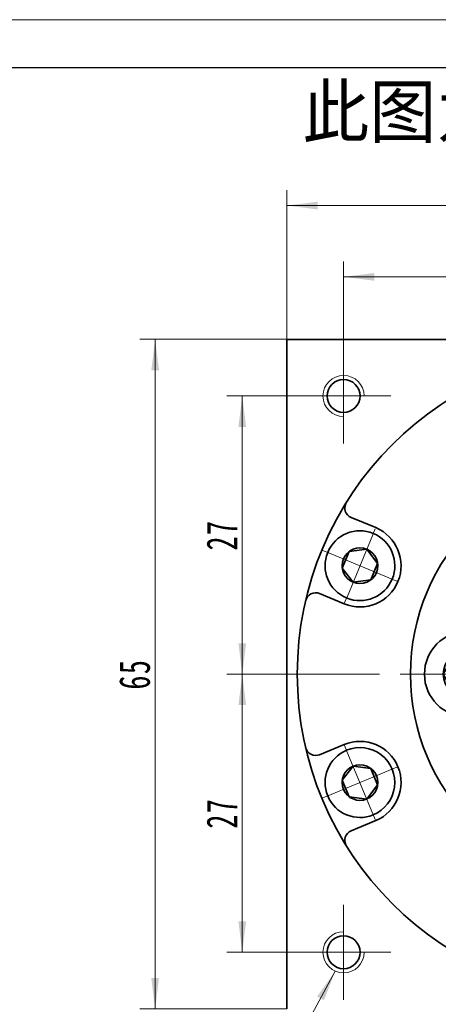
# Model space of a CAD drawing. Header units: millimetres. Extents: x 2 to 395, y 31 to 307.
# Tile 5 of 8: x 217 to 258, y 212 to 307. Entities that reach past the tile are written whole.
import ezdxf

# ---------------------------------------------------------------- set-up
doc = ezdxf.new("R2010")
doc.units = ezdxf.units.MM
doc.set_wipeout_variables(frame=1)
doc.linetypes.add('点画线', pattern=[18, 12, -2, 2, -2])
doc.layers.get('0').update_dxf_attribs({"lineweight": 35})
doc.layers.add('6文字层', color=3, linetype='Continuous')
for name, color, linetype, lineweight in [('中心线层', 1, '点画线', 18), ('图框_外框线', 7, 'Continuous', 18), ('尺寸线层', 3, 'Continuous', 18), ('粗实线层', 7, 'Continuous', 35)]:
    doc.layers.add(name, color=color, linetype=linetype, lineweight=lineweight)
doc.styles.add('标准', font='txt', dxfattribs={"width": 0.667})
doc.dimstyles.new('a4-1-1', dxfattribs={"dimtxt": 3, "dimasz": 3, "dimexe": 1.5, "dimexo": 0, "dimgap": 0.5, "dimtad": 1, "dimdec": 3, "dimdsep": 46, "dimtxsty": '标准', "dimblk": '_CAXARROW', "dimcen": 0, "dimdle": 4, "dimazin": 2, "dimtfac": 0.707107, "dimtdec": 3, "dimtix": 1, "dimtmove": 2, "dimatfit": 3, "dimfxl": 0, "dimfrac": 2, "dimtolj": 1, "dimtzin": 0, "dimarcsym": 0})

# ---------------------------------------------------------------- blocks, each defined once
blk = doc.blocks.new('*X25')
at = {"layer": '尺寸线层', "linetype": 'Continuous'}
for points in [[(248.359, 282.486), (251.359, 282.861), (251.359, 282.111)], [(275.359, 282.486), (272.359, 282.861), (272.359, 282.111)]]:
    blk.add_hatch(color=0, dxfattribs=at).paths.add_polyline_path(points, flags=0)
at = {"layer": '尺寸线层', "color": 0, "linetype": 'Continuous'}
for p, q in [((248.359, 275.522), (248.359, 283.986)), ((275.359, 279.194), (275.359, 283.986)), ((248.359, 282.486), (275.359, 282.486))]:
    blk.add_line(p, q, dxfattribs=at)
at = {"layer": '尺寸线层', "color": 0, "insert": (261.859, 284.469), "char_height": 3, "width": 6, "attachment_point": 5, "line_spacing_factor": 1.15057, "style": '标准'}
blk.add_mtext('\\T1.1;27', dxfattribs=at)
blk = doc.blocks.new('_CAXARROW')
blk.add_hatch(color=0).paths.add_polyline_path([(0, 0), (-1, 0.125), (-1, -0.125)], flags=0)
blk = doc.blocks.new('*X27')
at = {"layer": '尺寸线层', "linetype": 'Continuous'}
for points in [[(238.516, 270.922), (238.891, 267.922), (238.141, 267.922)], [(238.516, 243.922), (238.891, 246.922), (238.141, 246.922)]]:
    blk.add_hatch(color=0, dxfattribs=at).paths.add_polyline_path(points, flags=0)
at = {"layer": '尺寸线层', "color": 0, "linetype": 'Continuous'}
for p, q in [((243.759, 270.922), (237.016, 270.922)), ((238.516, 270.922), (238.516, 243.922)), ((239.859, 243.922), (237.016, 243.922))]:
    blk.add_line(p, q, dxfattribs=at)
at = {"layer": '尺寸线层', "color": 0, "insert": (236.533, 257.422), "char_height": 3, "width": 6, "attachment_point": 5, "rotation": 90, "line_spacing_factor": 1.15057, "style": '标准'}
blk.add_mtext('\\T1.1;27', dxfattribs=at)
blk = doc.blocks.new('*X28')
at = {"layer": '尺寸线层', "linetype": 'Continuous'}
for points in [[(238.516, 243.922), (238.891, 240.922), (238.141, 240.922)], [(238.516, 216.922), (238.891, 219.922), (238.141, 219.922)]]:
    blk.add_hatch(color=0, dxfattribs=at).paths.add_polyline_path(points, flags=0)
at = {"layer": '尺寸线层', "color": 0, "linetype": 'Continuous'}
for p, q in [((239.859, 243.922), (237.016, 243.922)), ((238.516, 243.922), (238.516, 216.922)), ((243.759, 216.922), (237.016, 216.922))]:
    blk.add_line(p, q, dxfattribs=at)
at = {"layer": '尺寸线层', "color": 0, "insert": (236.533, 230.422), "char_height": 3, "width": 6, "attachment_point": 5, "rotation": 90, "line_spacing_factor": 1.15057, "style": '标准'}
blk.add_mtext('\\T1.1;27', dxfattribs=at)
blk = doc.blocks.new('*X29')
at = {"layer": '尺寸线层', "linetype": 'Continuous'}
for points in [[(230.052, 276.422), (229.677, 273.422), (230.427, 273.422)], [(230.052, 211.422), (229.677, 214.422), (230.427, 214.422)]]:
    blk.add_hatch(color=0, dxfattribs=at).paths.add_polyline_path(points, flags=0)
at = {"layer": '尺寸线层', "color": 0, "linetype": 'Continuous'}
for p, q in [((242.859, 276.422), (228.552, 276.422)), ((230.052, 211.422), (230.052, 276.422)), ((242.859, 211.422), (228.552, 211.422))]:
    blk.add_line(p, q, dxfattribs=at)
at = {"layer": '尺寸线层', "color": 0, "insert": (228.068, 243.922), "char_height": 3, "width": 6, "attachment_point": 5, "rotation": 90, "line_spacing_factor": 1.15057, "style": '标准'}
blk.add_mtext('\\T1.1;65', dxfattribs=at)
blk = doc.blocks.new('*X30')
at = {"layer": '尺寸线层', "linetype": 'Continuous'}
for points in [[(242.859, 289.404), (245.859, 289.779), (245.859, 289.029)], [(307.859, 289.404), (304.859, 289.779), (304.859, 289.029)]]:
    blk.add_hatch(color=0, dxfattribs=at).paths.add_polyline_path(points, flags=0)
at = {"layer": '尺寸线层', "color": 0, "linetype": 'Continuous'}
for p, q in [((242.859, 276.422), (242.859, 290.904)), ((307.859, 276.422), (307.859, 290.904)), ((242.859, 289.404), (307.859, 289.404))]:
    blk.add_line(p, q, dxfattribs=at)
at = {"layer": '尺寸线层', "color": 0, "insert": (275.359, 291.387), "char_height": 3, "width": 6, "attachment_point": 5, "line_spacing_factor": 1.15057, "style": '标准'}
blk.add_mtext('\\T1.1;65', dxfattribs=at)
blk = doc.blocks.new('*X33')
at = {"layer": '尺寸线层', "linetype": 'Continuous'}
blk.add_hatch(color=0, dxfattribs=at).paths.add_polyline_path([(13.514, 19.452), (12.417, 16.634), (11.758, 16.991)], flags=0)
at = {"layer": '尺寸线层', "color": 0, "linetype": 'Continuous'}
blk.add_line((13.514, 19.452), (3, 0), dxfattribs=at)
at = {"layer": '尺寸线层', "color": 0}
for p, q in [((0, 6.726), (-10.532, 6.726)), ((0, 0), (0, 6.726)), ((0, 0), (-10.532, 0)), ((3, 0), (0, 0))]:
    blk.add_line(p, q, dxfattribs=at)
at = {"layer": '尺寸线层', "color": 0, "insert": (-1.5, 0.6), "char_height": 3, "width": 17.06799, "attachment_point": 9, "line_spacing_factor": 1.15057, "style": '标准'}
blk.add_mtext('\\T1.1;4-M4x8\\P6个面', dxfattribs=at)
blk = doc.blocks.new('*X34')
at = {"layer": '中心线层', "linetype": '点画线', "lineweight": 18}
for p, q in [((0, -3.89), (0, 3.89)), ((-3.89, 0), (3.89, 0))]:
    blk.add_line(p, q, dxfattribs=at)
at = {"layer": '粗实线层'}
for p, q in [((-1.732, 0), (-0.866, 1.5)), ((-0.866, 1.5), (0.866, 1.5)), ((1.732, 0), (0.866, 1.5)), ((1.732, 0), (0.866, 1.5)), ((-1.732, 0), (-0.866, -1.5)), ((1.732, 0), (0.866, -1.5)), ((-0.866, -1.5), (0.866, -1.5))]:
    blk.add_line(p, q, dxfattribs=at)
blk.add_circle((0, 0), 1.732, dxfattribs=at)
for start, end in [(0, 180), (180, 360)]:
    blk.add_arc((0, 0), 3.39, start, end, dxfattribs=at)
blk = doc.blocks.new('*X42')
at = {"layer": '中心线层', "linetype": '点画线', "lineweight": 18}
for p, q in [((0, -4.765), (0, 4.765)), ((-4.765, 0), (4.765, 0))]:
    blk.add_line(p, q, dxfattribs=at)
at = {"layer": '粗实线层'}
for p, q in [((-2.309, 0), (-1.155, 2)), ((-1.155, 2), (1.155, 2)), ((2.309, 0), (1.155, 2)), ((2.309, 0), (1.155, 2)), ((-2.309, 0), (-1.155, -2)), ((2.309, 0), (1.155, -2)), ((-1.155, -2), (1.155, -2))]:
    blk.add_line(p, q, dxfattribs=at)
blk.add_circle((0, 0), 2.309, dxfattribs=at)
for start, end in [(0, 180), (180, 360)]:
    blk.add_arc((0, 0), 4.14, start, end, dxfattribs=at)
blk = doc.blocks.new('243gh')
at = {"layer": '粗实线层'}
blk.add_circle((0, 0), 8, dxfattribs=at)
blk.add_wipeout([(-10.86, 0), (-10.86, 0.024), (-10.86, 0.049), (-10.861, 0.073), (-10.861, 0.097), (-10.862, 0.121), (-10.863, 0.146), (-10.863, 0.17), (-10.865, 0.194), (-10.866, 0.218), (-10.867, 0.242), (-10.869, 0.267), (-10.87, 0.291), (-10.872, 0.315), (-10.874, 0.339), (-10.876, 0.363), (-10.878, 0.388), (-10.881, 0.412), (-10.883, 0.436), (-10.886, 0.46), (-10.888, 0.484), (-10.891, 0.508), (-10.894, 0.532), (-10.898, 0.556), (-10.901, 0.58), (-10.904, 0.604), (-10.908, 0.628), (-10.912, 0.652), (-10.916, 0.676), (-10.92, 0.7), (-10.924, 0.724), (-10.924, 0.724), (-10.962, 0.913), (-11.009, 1.1), (-11.064, 1.284), (-11.128, 1.465), (-11.2, 1.644), (-11.281, 1.819), (-11.369, 1.99), (-11.466, 2.156), (-11.57, 2.318), (-11.681, 2.475), (-11.8, 2.627), (-11.926, 2.773), (-12.058, 2.912), (-12.196, 3.046), (-12.341, 3.173), (-12.491, 3.293), (-12.647, 3.406), (-12.808, 3.512), (-12.974, 3.61), (-13.144, 3.7), (-13.318, 3.783), (-13.495, 3.857), (-13.676, 3.923), (-13.86, 3.98), (-14.046, 4.029), (-14.234, 4.069), (-14.424, 4.1), (-14.616, 4.122), (-14.808, 4.136), (-15, 4.14), (-15, 4.14), (-15.192, 4.136), (-15.384, 4.122), (-15.576, 4.1), (-15.766, 4.069), (-15.954, 4.029), (-16.14, 3.98), (-16.324, 3.923), (-16.505, 3.857), (-16.682, 3.783), (-16.856, 3.7), (-17.026, 3.61), (-17.192, 3.512), (-17.353, 3.406), (-17.509, 3.293), (-17.659, 3.173), (-17.804, 3.046), (-17.942, 2.912), (-18.074, 2.773), (-18.2, 2.627), (-18.319, 2.475), (-18.43, 2.318), (-18.534, 2.156), (-18.631, 1.99), (-18.719, 1.819), (-18.8, 1.644), (-18.872, 1.465), (-18.936, 1.284), (-18.991, 1.1), (-19.038, 0.913), (-19.076, 0.724), (-19.076, 0.724), (-19.08, 0.7), (-19.084, 0.676), (-19.088, 0.652), (-19.092, 0.628), (-19.096, 0.604), (-19.099, 0.58), (-19.102, 0.556), (-19.106, 0.532), (-19.109, 0.508), (-19.112, 0.484), (-19.114, 0.46), (-19.117, 0.436), (-19.119, 0.412), (-19.122, 0.388), (-19.124, 0.363), (-19.126, 0.339), (-19.128, 0.315), (-19.13, 0.291), (-19.131, 0.267), (-19.133, 0.242), (-19.134, 0.218), (-19.135, 0.194), (-19.137, 0.17), (-19.137, 0.146), (-19.138, 0.121), (-19.139, 0.097), (-19.139, 0.073), (-19.14, 0.049), (-19.14, 0.024), (-19.14, 0), (-19.14, 0), (-19.134, -0.217), (-19.117, -0.433), (-19.089, -0.648), (-19.05, -0.861), (-18.999, -1.072), (-18.937, -1.279), (-18.865, -1.484), (-18.782, -1.684), (-18.689, -1.88), (-18.585, -2.07), (-18.472, -2.255), (-18.349, -2.433), (-18.217, -2.605), (-18.077, -2.77), (-17.927, -2.927), (-17.77, -3.077), (-17.605, -3.217), (-17.433, -3.349), (-17.255, -3.472), (-17.07, -3.585), (-16.88, -3.689), (-16.684, -3.782), (-16.484, -3.865), (-16.279, -3.937), (-16.072, -3.999), (-15.861, -4.05), (-15.648, -4.089), (-15.433, -4.117), (-15.217, -4.134), (-15, -4.14), (-15, -4.14), (-14.783, -4.134), (-14.567, -4.117), (-14.352, -4.089), (-14.139, -4.05), (-13.928, -3.999), (-13.721, -3.937), (-13.516, -3.865), (-13.316, -3.782), (-13.12, -3.689), (-12.93, -3.585), (-12.745, -3.472), (-12.567, -3.349), (-12.395, -3.217), (-12.23, -3.077), (-12.073, -2.927), (-11.923, -2.77), (-11.783, -2.605), (-11.651, -2.433), (-11.528, -2.255), (-11.415, -2.07), (-11.311, -1.88), (-11.218, -1.684), (-11.135, -1.484), (-11.063, -1.279), (-11.001, -1.072), (-10.95, -0.861), (-10.911, -0.648), (-10.883, -0.433), (-10.866, -0.217)]).dxf.layer = '粗实线层'
blk.add_circle((0, 0), 20.5, dxfattribs=at)
blk.add_blockref('*X42', (-15, 0), dxfattribs=at)
for points in [[(-3.356, 10.328), (-3.333, 10.336), (-3.31, 10.344), (-3.287, 10.352), (-3.264, 10.36), (-3.241, 10.368), (-3.218, 10.376), (-3.196, 10.384), (-3.173, 10.393), (-3.15, 10.401), (-3.127, 10.41), (-3.105, 10.419), (-3.082, 10.428), (-3.06, 10.437), (-3.038, 10.447), (-3.015, 10.456), (-2.993, 10.466), (-2.971, 10.475), (-2.948, 10.485), (-2.926, 10.495), (-2.904, 10.505), (-2.882, 10.515), (-2.86, 10.526), (-2.838, 10.536), (-2.817, 10.547), (-2.795, 10.557), (-2.773, 10.568), (-2.751, 10.579), (-2.73, 10.59), (-2.708, 10.602), (-2.687, 10.613), (-2.687, 10.613), (-2.519, 10.707), (-2.356, 10.81), (-2.198, 10.919), (-2.045, 11.036), (-1.898, 11.16), (-1.756, 11.291), (-1.621, 11.428), (-1.492, 11.571), (-1.371, 11.72), (-1.256, 11.874), (-1.148, 12.034), (-1.048, 12.199), (-0.956, 12.368), (-0.872, 12.541), (-0.796, 12.717), (-0.728, 12.898), (-0.669, 13.081), (-0.618, 13.266), (-0.576, 13.454), (-0.542, 13.644), (-0.518, 13.835), (-0.502, 14.027), (-0.496, 14.219), (-0.498, 14.411), (-0.509, 14.604), (-0.529, 14.795), (-0.558, 14.985), (-0.596, 15.174), (-0.643, 15.361), (-0.698, 15.545), (-0.698, 15.545), (-0.762, 15.727), (-0.834, 15.905), (-0.914, 16.08), (-1.002, 16.251), (-1.099, 16.418), (-1.202, 16.58), (-1.314, 16.737), (-1.432, 16.889), (-1.558, 17.035), (-1.69, 17.175), (-1.828, 17.309), (-1.972, 17.436), (-2.123, 17.556), (-2.278, 17.669), (-2.439, 17.775), (-2.605, 17.874), (-2.775, 17.964), (-2.948, 18.047), (-3.126, 18.121), (-3.307, 18.187), (-3.491, 18.244), (-3.677, 18.293), (-3.865, 18.334), (-4.055, 18.365), (-4.246, 18.388), (-4.438, 18.401), (-4.63, 18.406), (-4.823, 18.402), (-5.015, 18.388), (-5.206, 18.366), (-5.206, 18.366), (-5.23, 18.363), (-5.254, 18.359), (-5.278, 18.356), (-5.302, 18.352), (-5.326, 18.348), (-5.35, 18.344), (-5.374, 18.339), (-5.398, 18.335), (-5.422, 18.33), (-5.445, 18.326), (-5.469, 18.321), (-5.493, 18.316), (-5.517, 18.311), (-5.54, 18.306), (-5.564, 18.3), (-5.588, 18.295), (-5.611, 18.289), (-5.635, 18.283), (-5.658, 18.277), (-5.682, 18.271), (-5.705, 18.265), (-5.729, 18.259), (-5.752, 18.252), (-5.775, 18.246), (-5.799, 18.239), (-5.822, 18.232), (-5.845, 18.225), (-5.868, 18.218), (-5.891, 18.211), (-5.915, 18.203), (-5.915, 18.203), (-6.119, 18.131), (-6.319, 18.048), (-6.515, 17.955), (-6.705, 17.851), (-6.89, 17.738), (-7.069, 17.615), (-7.241, 17.483), (-7.405, 17.342), (-7.563, 17.193), (-7.712, 17.036), (-7.853, 16.871), (-7.985, 16.699), (-8.107, 16.521), (-8.221, 16.336), (-8.324, 16.145), (-8.417, 15.95), (-8.5, 15.749), (-8.573, 15.545), (-8.634, 15.337), (-8.685, 15.127), (-8.724, 14.913), (-8.753, 14.699), (-8.77, 14.483), (-8.775, 14.266), (-8.77, 14.049), (-8.753, 13.833), (-8.724, 13.618), (-8.685, 13.405), (-8.634, 13.194), (-8.573, 12.987), (-8.573, 12.987), (-8.5, 12.782), (-8.417, 12.582), (-8.324, 12.386), (-8.221, 12.196), (-8.107, 12.011), (-7.985, 11.832), (-7.853, 11.66), (-7.712, 11.496), (-7.563, 11.338), (-7.405, 11.189), (-7.241, 11.048), (-7.069, 10.917), (-6.89, 10.794), (-6.705, 10.681), (-6.515, 10.577), (-6.319, 10.484), (-6.119, 10.401), (-5.915, 10.328), (-5.707, 10.267), (-5.496, 10.216), (-5.283, 10.177), (-5.068, 10.149), (-4.852, 10.132), (-4.635, 10.126), (-4.419, 10.132), (-4.203, 10.149), (-3.988, 10.177), (-3.775, 10.216), (-3.564, 10.267)], [(8.786, 6.383), (8.8, 6.364), (8.815, 6.344), (8.829, 6.325), (8.844, 6.306), (8.859, 6.286), (8.874, 6.267), (8.889, 6.248), (8.904, 6.229), (8.919, 6.21), (8.934, 6.191), (8.95, 6.173), (8.965, 6.154), (8.981, 6.135), (8.997, 6.117), (9.013, 6.099), (9.028, 6.08), (9.045, 6.062), (9.061, 6.044), (9.077, 6.026), (9.093, 6.008), (9.11, 5.991), (9.127, 5.973), (9.143, 5.955), (9.16, 5.938), (9.177, 5.92), (9.194, 5.903), (9.211, 5.886), (9.228, 5.869), (9.246, 5.852), (9.263, 5.835), (9.263, 5.835), (9.405, 5.705), (9.553, 5.581), (9.706, 5.465), (9.864, 5.355), (10.027, 5.253), (10.195, 5.159), (10.368, 5.073), (10.543, 4.995), (10.723, 4.925), (10.905, 4.864), (11.09, 4.811), (11.278, 4.767), (11.467, 4.731), (11.657, 4.704), (11.849, 4.687), (12.041, 4.678), (12.234, 4.678), (12.426, 4.687), (12.618, 4.705), (12.808, 4.732), (12.998, 4.768), (13.185, 4.812), (13.37, 4.865), (13.552, 4.927), (13.732, 4.997), (13.907, 5.075), (14.079, 5.162), (14.247, 5.256), (14.41, 5.358), (14.569, 5.467), (14.569, 5.467), (14.722, 5.584), (14.869, 5.708), (15.011, 5.838), (15.146, 5.975), (15.275, 6.118), (15.397, 6.267), (15.512, 6.421), (15.62, 6.581), (15.72, 6.745), (15.812, 6.914), (15.897, 7.087), (15.973, 7.264), (16.041, 7.444), (16.101, 7.627), (16.152, 7.813), (16.194, 8), (16.228, 8.19), (16.252, 8.381), (16.268, 8.573), (16.275, 8.765), (16.273, 8.958), (16.262, 9.15), (16.242, 9.341), (16.213, 9.531), (16.175, 9.72), (16.129, 9.907), (16.074, 10.092), (16.011, 10.273), (15.939, 10.452), (15.859, 10.627), (15.859, 10.627), (15.848, 10.649), (15.837, 10.67), (15.826, 10.692), (15.815, 10.714), (15.804, 10.735), (15.793, 10.757), (15.781, 10.778), (15.77, 10.799), (15.758, 10.821), (15.746, 10.842), (15.734, 10.863), (15.722, 10.884), (15.71, 10.905), (15.698, 10.926), (15.685, 10.947), (15.673, 10.968), (15.66, 10.988), (15.647, 11.009), (15.634, 11.029), (15.621, 11.05), (15.608, 11.07), (15.595, 11.091), (15.582, 11.111), (15.568, 11.131), (15.554, 11.151), (15.541, 11.171), (15.527, 11.191), (15.513, 11.211), (15.499, 11.231), (15.485, 11.25), (15.485, 11.25), (15.353, 11.422), (15.212, 11.587), (15.063, 11.744), (14.905, 11.893), (14.741, 12.034), (14.569, 12.166), (14.39, 12.289), (14.205, 12.402), (14.015, 12.506), (13.819, 12.599), (13.619, 12.682), (13.415, 12.754), (13.207, 12.816), (12.996, 12.866), (12.783, 12.906), (12.568, 12.934), (12.352, 12.951), (12.135, 12.957), (11.919, 12.951), (11.703, 12.934), (11.488, 12.906), (11.275, 12.866), (11.064, 12.816), (10.856, 12.754), (10.652, 12.682), (10.451, 12.599), (10.256, 12.506), (10.065, 12.402), (9.88, 12.289), (9.702, 12.166), (9.702, 12.166), (9.53, 12.034), (9.365, 11.893), (9.208, 11.744), (9.059, 11.587), (8.918, 11.422), (8.786, 11.25), (8.663, 11.072), (8.55, 10.887), (8.446, 10.696), (8.353, 10.501), (8.27, 10.3), (8.198, 10.096), (8.136, 9.888), (8.086, 9.678), (8.046, 9.464), (8.018, 9.25), (8.001, 9.033), (7.995, 8.817), (8.001, 8.6), (8.018, 8.384), (8.046, 8.169), (8.086, 7.956), (8.136, 7.745), (8.198, 7.537), (8.27, 7.333), (8.353, 7.133), (8.446, 6.937), (8.55, 6.747), (8.663, 6.562)], [(8.786, -6.383), (8.772, -6.403), (8.758, -6.423), (8.744, -6.443), (8.73, -6.463), (8.716, -6.483), (8.702, -6.503), (8.689, -6.523), (8.676, -6.543), (8.662, -6.563), (8.649, -6.584), (8.636, -6.604), (8.623, -6.625), (8.61, -6.645), (8.598, -6.666), (8.585, -6.687), (8.573, -6.708), (8.56, -6.729), (8.548, -6.75), (8.536, -6.771), (8.524, -6.792), (8.513, -6.813), (8.501, -6.834), (8.489, -6.856), (8.478, -6.877), (8.467, -6.898), (8.455, -6.92), (8.444, -6.942), (8.433, -6.963), (8.423, -6.985), (8.412, -7.007), (8.412, -7.007), (8.332, -7.182), (8.26, -7.36), (8.196, -7.542), (8.141, -7.726), (8.095, -7.913), (8.057, -8.102), (8.029, -8.292), (8.009, -8.484), (7.998, -8.676), (7.996, -8.869), (8.002, -9.061), (8.018, -9.253), (8.043, -9.444), (8.077, -9.633), (8.119, -9.821), (8.17, -10.007), (8.229, -10.19), (8.298, -10.37), (8.374, -10.546), (8.458, -10.719), (8.551, -10.888), (8.651, -11.053), (8.759, -11.212), (8.874, -11.366), (8.996, -11.515), (9.124, -11.658), (9.26, -11.795), (9.401, -11.926), (9.549, -12.049), (9.702, -12.166), (9.702, -12.166), (9.86, -12.276), (10.023, -12.378), (10.191, -12.472), (10.363, -12.558), (10.539, -12.637), (10.718, -12.707), (10.901, -12.768), (11.086, -12.822), (11.273, -12.866), (11.462, -12.902), (11.653, -12.929), (11.844, -12.947), (12.037, -12.956), (12.229, -12.956), (12.421, -12.947), (12.613, -12.929), (12.804, -12.902), (12.993, -12.867), (13.18, -12.823), (13.365, -12.77), (13.548, -12.708), (13.727, -12.639), (13.903, -12.56), (14.075, -12.474), (14.243, -12.38), (14.406, -12.278), (14.565, -12.169), (14.718, -12.052), (14.866, -11.929), (15.007, -11.799), (15.007, -11.799), (15.025, -11.782), (15.042, -11.765), (15.059, -11.748), (15.076, -11.73), (15.093, -11.713), (15.11, -11.696), (15.127, -11.678), (15.144, -11.661), (15.161, -11.643), (15.177, -11.625), (15.193, -11.607), (15.21, -11.589), (15.226, -11.571), (15.242, -11.553), (15.258, -11.535), (15.274, -11.517), (15.29, -11.498), (15.305, -11.48), (15.321, -11.461), (15.336, -11.442), (15.352, -11.423), (15.367, -11.405), (15.382, -11.386), (15.397, -11.366), (15.412, -11.347), (15.427, -11.328), (15.441, -11.309), (15.456, -11.289), (15.47, -11.27), (15.485, -11.25), (15.485, -11.25), (15.607, -11.072), (15.721, -10.887), (15.824, -10.696), (15.917, -10.501), (16, -10.3), (16.073, -10.096), (16.134, -9.888), (16.185, -9.678), (16.224, -9.464), (16.253, -9.25), (16.27, -9.033), (16.275, -8.817), (16.27, -8.6), (16.253, -8.384), (16.224, -8.169), (16.185, -7.956), (16.134, -7.745), (16.073, -7.537), (16, -7.333), (15.917, -7.133), (15.824, -6.937), (15.721, -6.747), (15.607, -6.562), (15.485, -6.383), (15.353, -6.211), (15.212, -6.047), (15.063, -5.889), (14.905, -5.74), (14.741, -5.599), (14.569, -5.467), (14.569, -5.467), (14.39, -5.345), (14.205, -5.231), (14.015, -5.128), (13.819, -5.035), (13.619, -4.952), (13.415, -4.879), (13.207, -4.818), (12.996, -4.767), (12.783, -4.728), (12.568, -4.699), (12.352, -4.682), (12.135, -4.677), (11.919, -4.682), (11.703, -4.699), (11.488, -4.728), (11.275, -4.767), (11.064, -4.818), (10.856, -4.879), (10.652, -4.952), (10.451, -5.035), (10.256, -5.128), (10.065, -5.231), (9.88, -5.345), (9.702, -5.467), (9.53, -5.599), (9.365, -5.74), (9.208, -5.889), (9.059, -6.047), (8.918, -6.211)], [(-3.356, -10.328), (-3.379, -10.321), (-3.402, -10.314), (-3.425, -10.307), (-3.449, -10.3), (-3.472, -10.293), (-3.495, -10.286), (-3.518, -10.279), (-3.542, -10.273), (-3.565, -10.267), (-3.589, -10.26), (-3.612, -10.254), (-3.636, -10.248), (-3.659, -10.243), (-3.683, -10.237), (-3.707, -10.231), (-3.73, -10.226), (-3.754, -10.221), (-3.778, -10.216), (-3.801, -10.211), (-3.825, -10.206), (-3.849, -10.201), (-3.873, -10.197), (-3.897, -10.192), (-3.921, -10.188), (-3.944, -10.184), (-3.968, -10.18), (-3.992, -10.176), (-4.016, -10.172), (-4.04, -10.169), (-4.064, -10.165), (-4.064, -10.165), (-4.256, -10.143), (-4.448, -10.13), (-4.64, -10.126), (-4.832, -10.131), (-5.024, -10.144), (-5.216, -10.167), (-5.406, -10.198), (-5.594, -10.238), (-5.78, -10.287), (-5.964, -10.345), (-6.145, -10.411), (-6.322, -10.485), (-6.496, -10.568), (-6.666, -10.658), (-6.831, -10.756), (-6.992, -10.862), (-7.148, -10.975), (-7.298, -11.096), (-7.443, -11.223), (-7.581, -11.357), (-7.713, -11.497), (-7.838, -11.643), (-7.957, -11.795), (-8.068, -11.952), (-8.172, -12.114), (-8.268, -12.28), (-8.356, -12.451), (-8.437, -12.626), (-8.509, -12.805), (-8.573, -12.987), (-8.573, -12.987), (-8.628, -13.171), (-8.674, -13.358), (-8.712, -13.546), (-8.741, -13.737), (-8.761, -13.928), (-8.773, -14.12), (-8.775, -14.313), (-8.768, -14.505), (-8.753, -14.697), (-8.728, -14.888), (-8.695, -15.078), (-8.653, -15.265), (-8.602, -15.451), (-8.543, -15.634), (-8.475, -15.814), (-8.399, -15.991), (-8.314, -16.164), (-8.222, -16.333), (-8.122, -16.498), (-8.015, -16.657), (-7.9, -16.812), (-7.778, -16.961), (-7.649, -17.104), (-7.514, -17.241), (-7.373, -17.372), (-7.225, -17.495), (-7.073, -17.612), (-6.914, -17.722), (-6.751, -17.824), (-6.584, -17.919), (-6.584, -17.919), (-6.562, -17.93), (-6.541, -17.941), (-6.519, -17.952), (-6.497, -17.963), (-6.476, -17.974), (-6.454, -17.985), (-6.432, -17.996), (-6.41, -18.006), (-6.388, -18.016), (-6.366, -18.027), (-6.344, -18.037), (-6.322, -18.047), (-6.3, -18.056), (-6.278, -18.066), (-6.255, -18.076), (-6.233, -18.085), (-6.211, -18.094), (-6.188, -18.104), (-6.166, -18.113), (-6.143, -18.122), (-6.12, -18.13), (-6.098, -18.139), (-6.075, -18.147), (-6.052, -18.156), (-6.029, -18.164), (-6.007, -18.172), (-5.984, -18.18), (-5.961, -18.188), (-5.938, -18.196), (-5.915, -18.203), (-5.915, -18.203), (-5.707, -18.265), (-5.496, -18.315), (-5.283, -18.355), (-5.068, -18.383), (-4.852, -18.4), (-4.635, -18.406), (-4.419, -18.4), (-4.203, -18.383), (-3.988, -18.355), (-3.775, -18.315), (-3.564, -18.265), (-3.356, -18.203), (-3.152, -18.131), (-2.951, -18.048), (-2.756, -17.955), (-2.565, -17.851), (-2.38, -17.738), (-2.202, -17.615), (-2.03, -17.483), (-1.865, -17.342), (-1.708, -17.193), (-1.559, -17.036), (-1.418, -16.871), (-1.286, -16.699), (-1.163, -16.521), (-1.05, -16.336), (-0.946, -16.145), (-0.853, -15.95), (-0.77, -15.749), (-0.698, -15.545), (-0.698, -15.545), (-0.636, -15.337), (-0.586, -15.127), (-0.546, -14.913), (-0.518, -14.699), (-0.501, -14.483), (-0.495, -14.266), (-0.501, -14.049), (-0.518, -13.833), (-0.546, -13.618), (-0.586, -13.405), (-0.636, -13.194), (-0.698, -12.987), (-0.77, -12.782), (-0.853, -12.582), (-0.946, -12.386), (-1.05, -12.196), (-1.163, -12.011), (-1.286, -11.832), (-1.418, -11.66), (-1.559, -11.496), (-1.708, -11.338), (-1.865, -11.189), (-2.03, -11.048), (-2.202, -10.917), (-2.38, -10.794), (-2.565, -10.681), (-2.756, -10.577), (-2.951, -10.484), (-3.152, -10.401)]]:
    blk.add_wipeout(points).dxf.layer = '粗实线层'
blk.add_circle((0, 0), 9.5, dxfattribs=at)
for p, rotation in [((-4.635, 14.266), 288.0000000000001), ((12.135, 8.817), 216), ((12.135, -8.817), 144), ((-4.635, -14.266), 72.00000000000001)]:
    blk.add_blockref('*X42', p, dxfattribs=dict(at, rotation=rotation))
blk = doc.blocks.new('提示字样')
at = {"layer": '6文字层', "insert": (1.21, 11.52), "char_height": 10, "width": 317.6795, "attachment_point": 1}
blk.add_mtext('{\\C1;此图为标准图，如需改动尺寸请联系销售经理。}', dxfattribs=at)

msp = doc.modelspace()

# ---------------------------------------------------------------- linework, layer by layer
at = {"layer": '中心线层'}
for p, q in [((248.359, 266.3217), (248.359, 275.5217)), ((243.759, 270.9217), (252.959, 270.9217)), ((239.859, 243.9217), (310.859, 243.9217)), ((248.359, 212.3217), (248.359, 221.5217)), ((252.959, 216.9217), (243.759, 216.9217))]:
    msp.add_line(p, q, dxfattribs=at)
at = {"layer": '粗实线层'}
for p, q in [((242.859, 276.4217), (307.859, 276.4217)), ((242.859, 211.4217), (242.859, 276.4217)), ((251.483, 258.1411), (249.0926, 259.1312)), ((248.4216, 250.75), (246.0311, 251.7402)), ((248.4216, 237.0935), (246.0311, 236.1033)), ((251.483, 229.7024), (249.0926, 228.7123))]:
    msp.add_line(p, q, dxfattribs=at)
for centre, radius in [((275.359, 243.9217), 31.5), ((248.359, 270.9217), 1.6), ((248.359, 216.9217), 1.6)]:
    msp.add_circle(centre, radius, dxfattribs=at)
at = {"layer": '粗实线层', "lineweight": 18}
for centre, start, end in [((248.359, 270.9217), 360, 270), ((248.359, 216.9217), 90, 360)]:
    msp.add_arc(centre, 2, start, end, dxfattribs=at)
at = {"layer": '粗实线层'}
for centre, radius, start, end in [((249.4753, 260.0551), 1, 148.064537, 247.500054), ((249.9523, 254.4455), 4, 247.5, 67.5), ((245.6485, 250.8163), 1, 67.499946, 166.935463), ((249.9523, 233.3979), 4, 292.5, 112.5), ((245.6485, 237.0272), 1, 193.064537, 292.500054), ((249.4753, 227.7884), 1, 112.499946, 211.935463)]:
    msp.add_arc(centre, radius, start, end, dxfattribs=at)

# ---------------------------------------------------------------- block references
at = {"layer": '尺寸线层'}
msp.add_blockref('*X33', (234.0367, 195.6404), dxfattribs=at)
at = {"layer": '粗实线层', "xscale": 0.5, "yscale": 0.5, "zscale": 0.5}
msp.add_blockref('提示字样', (243.7514, 295.2692), dxfattribs=at)

# ---------------------------------------------------------------- dimensions: what is measured, and where the dimension line sits
at = {"layer": '尺寸线层'}
for base, p1, p2, picture, middle in [((307.859, 289.4038), (242.859, 276.4217), (307.859, 276.4217), '*X30', (275.359, 291.3871)), ((275.359, 282.486), (248.359, 275.5217), (275.359, 279.194), '*X25', (261.859, 284.4692))]:
    dim = msp.add_linear_dim(base=base, p1=p1, p2=p2, dimstyle='a4-1-1', override={"dimsah": 1, "dimtfill": 1, "dimtzin": 0}, dxfattribs=at)
    dim.commit()
    dim.dimension.update_dxf_attribs({"geometry": picture, "text_midpoint": middle})
for base, p1, p2, angle, picture, middle in [((230.0515, 276.4217), (242.859, 211.4217), (242.859, 276.4217), 90, '*X29', (228.0683, 243.9217)), ((238.5159, 243.9217), (243.759, 270.9217), (239.859, 243.9217), 270, '*X27', (236.5326, 257.4217)), ((238.5159, 216.9217), (239.859, 243.9217), (243.759, 216.9217), 270, '*X28', (236.5326, 230.4217))]:
    dim = msp.add_linear_dim(base=base, p1=p1, p2=p2, angle=angle, dimstyle='a4-1-1', override={"dimsah": 1, "dimtfill": 1, "dimtzin": 0}, dxfattribs=at)
    dim.commit()
    dim.dimension.update_dxf_attribs({"geometry": picture, "text_midpoint": middle})

# ---------------------------------------------------------------- next in the draw order: wipeouts: each hides what was drawn before it
for points in [[(251.2496, 257.5775), (251.2301, 257.5855), (251.2106, 257.5934), (251.191, 257.6011), (251.1714, 257.6087), (251.1517, 257.6162), (251.132, 257.6236), (251.1123, 257.6309), (251.0925, 257.638), (251.0726, 257.6451), (251.0527, 257.652), (251.0328, 257.6587), (251.0128, 257.6654), (250.9928, 257.6719), (250.9728, 257.6783), (250.9527, 257.6846), (250.9325, 257.6907), (250.9124, 257.6967), (250.8921, 257.7026), (250.8719, 257.7084), (250.8516, 257.7141), (250.8313, 257.7196), (250.811, 257.725), (250.7906, 257.7303), (250.7702, 257.7354), (250.7497, 257.7404), (250.7292, 257.7453), (250.7087, 257.7501), (250.6882, 257.7547), (250.6676, 257.7592), (250.647, 257.7636), (250.647, 257.7636), (250.4932, 257.7921), (250.3383, 257.8135), (250.1825, 257.8277), (250.0262, 257.8347), (249.8698, 257.8345), (249.7135, 257.8271), (249.5578, 257.8125), (249.4029, 257.7907), (249.2491, 257.7618), (249.0969, 257.7258), (248.9464, 257.6829), (248.7982, 257.633), (248.6523, 257.5764), (248.5093, 257.5131), (248.3693, 257.4432), (248.2327, 257.367), (248.0998, 257.2846), (247.9708, 257.1961), (247.846, 257.1017), (247.7257, 257.0017), (247.6101, 256.8963), (247.4995, 256.7856), (247.3942, 256.67), (247.2943, 256.5496), (247.2001, 256.4247), (247.1117, 256.2957), (247.0294, 256.1626), (246.9533, 256.026), (246.8835, 255.8859), (246.8203, 255.7428), (246.8203, 255.7428), (246.7638, 255.597), (246.7141, 255.4486), (246.6713, 255.2982), (246.6354, 255.1459), (246.6067, 254.9921), (246.585, 254.8372), (246.5705, 254.6815), (246.5632, 254.5252), (246.5632, 254.3688), (246.5703, 254.2125), (246.5847, 254.0567), (246.6062, 253.9018), (246.6348, 253.748), (246.6706, 253.5957), (246.7133, 253.4452), (246.7629, 253.2968), (246.8192, 253.1509), (246.8823, 253.0077), (246.9519, 252.8676), (247.0279, 252.7309), (247.1101, 252.5978), (247.1984, 252.4687), (247.2925, 252.3437), (247.3923, 252.2232), (247.4976, 252.1075), (247.608, 251.9968), (247.7235, 251.8912), (247.8437, 251.7911), (247.9684, 251.6967), (248.0973, 251.6081), (248.0973, 251.6081), (248.115, 251.5966), (248.1327, 251.5852), (248.1505, 251.574), (248.1684, 251.5629), (248.1863, 251.5518), (248.2043, 251.5409), (248.2224, 251.5301), (248.2405, 251.5194), (248.2587, 251.5089), (248.277, 251.4984), (248.2953, 251.4881), (248.3137, 251.4778), (248.3322, 251.4677), (248.3507, 251.4577), (248.3693, 251.4478), (248.388, 251.4381), (248.4067, 251.4284), (248.4254, 251.4189), (248.4443, 251.4094), (248.4631, 251.4001), (248.4821, 251.3909), (248.5011, 251.3819), (248.5201, 251.3729), (248.5392, 251.3641), (248.5584, 251.3554), (248.5776, 251.3468), (248.5969, 251.3383), (248.6162, 251.3299), (248.6356, 251.3217), (248.655, 251.3136), (248.655, 251.3136), (248.8207, 251.25), (248.9895, 251.1951), (249.1609, 251.1492), (249.3345, 251.1123), (249.5098, 251.0845), (249.6863, 251.066), (249.8636, 251.0567), (250.041, 251.0567), (250.2183, 251.066), (250.3948, 251.0845), (250.5701, 251.1123), (250.7437, 251.1492), (250.9151, 251.1951), (251.0839, 251.25), (251.2496, 251.3136), (251.4117, 251.3858), (251.5699, 251.4663), (251.7236, 251.5551), (251.8724, 251.6517), (252.016, 251.7561), (252.1539, 251.8678), (252.2858, 251.9865), (252.4113, 252.112), (252.5301, 252.2439), (252.6418, 252.3818), (252.7461, 252.5254), (252.8428, 252.6743), (252.9315, 252.828), (253.0121, 252.9861), (253.0843, 253.1482), (253.0843, 253.1482), (253.1479, 253.3139), (253.2027, 253.4827), (253.2486, 253.6542), (253.2855, 253.8278), (253.3133, 254.003), (253.3319, 254.1796), (253.3411, 254.3568), (253.3411, 254.5343), (253.3319, 254.7115), (253.3133, 254.888), (253.2855, 255.0633), (253.2486, 255.2369), (253.2027, 255.4083), (253.1479, 255.5771), (253.0843, 255.7428), (253.0121, 255.905), (252.9315, 256.0631), (252.8428, 256.2168), (252.7461, 256.3656), (252.6418, 256.5092), (252.5301, 256.6472), (252.4113, 256.7791), (252.2858, 256.9046), (252.1539, 257.0233), (252.016, 257.135), (251.8724, 257.2393), (251.7236, 257.336), (251.5699, 257.4247), (251.4117, 257.5053)], [(248.655, 236.5299), (248.6356, 236.5218), (248.6162, 236.5135), (248.5969, 236.5052), (248.5776, 236.4967), (248.5584, 236.4881), (248.5392, 236.4794), (248.5201, 236.4706), (248.5011, 236.4616), (248.4821, 236.4525), (248.4631, 236.4433), (248.4443, 236.434), (248.4254, 236.4246), (248.4067, 236.4151), (248.388, 236.4054), (248.3693, 236.3957), (248.3507, 236.3858), (248.3322, 236.3758), (248.3137, 236.3656), (248.2953, 236.3554), (248.277, 236.3451), (248.2587, 236.3346), (248.2405, 236.324), (248.2224, 236.3133), (248.2043, 236.3025), (248.1863, 236.2916), (248.1684, 236.2806), (248.1505, 236.2695), (248.1327, 236.2582), (248.115, 236.2469), (248.0973, 236.2354), (248.0973, 236.2354), (247.9684, 236.1468), (247.8437, 236.0524), (247.7235, 235.9523), (247.608, 235.8467), (247.4976, 235.736), (247.3923, 235.6202), (247.2925, 235.4998), (247.1984, 235.3748), (247.1101, 235.2457), (247.0279, 235.1126), (246.9519, 234.9758), (246.8823, 234.8357), (246.8192, 234.6926), (246.7629, 234.5467), (246.7133, 234.3983), (246.6706, 234.2478), (246.6348, 234.0955), (246.6062, 233.9417), (246.5847, 233.7868), (246.5703, 233.631), (246.5632, 233.4747), (246.5632, 233.3183), (246.5705, 233.162), (246.585, 233.0063), (246.6067, 232.8513), (246.6354, 232.6976), (246.6713, 232.5453), (246.7141, 232.3948), (246.7638, 232.2465), (246.8203, 232.1006), (246.8203, 232.1006), (246.8835, 231.9575), (246.9533, 231.8175), (247.0294, 231.6808), (247.1117, 231.5478), (247.2001, 231.4187), (247.2943, 231.2939), (247.3942, 231.1735), (247.4995, 231.0578), (247.6101, 230.9472), (247.7257, 230.8417), (247.846, 230.7417), (247.9708, 230.6474), (248.0998, 230.5589), (248.2327, 230.4765), (248.3693, 230.4002), (248.5093, 230.3304), (248.6523, 230.2671), (248.7982, 230.2105), (248.9464, 230.1606), (249.0969, 230.1176), (249.2491, 230.0817), (249.4029, 230.0528), (249.5578, 230.031), (249.7135, 230.0164), (249.8698, 230.0089), (250.0262, 230.0087), (250.1825, 230.0158), (250.3383, 230.03), (250.4932, 230.0514), (250.647, 230.0799), (250.647, 230.0799), (250.6676, 230.0843), (250.6882, 230.0888), (250.7087, 230.0934), (250.7292, 230.0982), (250.7497, 230.1031), (250.7702, 230.1081), (250.7906, 230.1132), (250.811, 230.1185), (250.8313, 230.1239), (250.8516, 230.1294), (250.8719, 230.1351), (250.8921, 230.1408), (250.9124, 230.1467), (250.9325, 230.1528), (250.9527, 230.1589), (250.9728, 230.1652), (250.9928, 230.1716), (251.0128, 230.1781), (251.0328, 230.1847), (251.0527, 230.1915), (251.0726, 230.1984), (251.0925, 230.2054), (251.1123, 230.2126), (251.132, 230.2198), (251.1517, 230.2272), (251.1714, 230.2347), (251.191, 230.2424), (251.2106, 230.2501), (251.2301, 230.258), (251.2496, 230.266), (251.2496, 230.266), (251.4117, 230.3382), (251.5699, 230.4188), (251.7236, 230.5075), (251.8724, 230.6042), (252.016, 230.7085), (252.1539, 230.8202), (252.2858, 230.9389), (252.4113, 231.0644), (252.5301, 231.1963), (252.6418, 231.3342), (252.7461, 231.4778), (252.8428, 231.6267), (252.9315, 231.7804), (253.0121, 231.9385), (253.0843, 232.1006), (253.1479, 232.2663), (253.2027, 232.4351), (253.2486, 232.6066), (253.2855, 232.7802), (253.3133, 232.9555), (253.3319, 233.132), (253.3411, 233.3092), (253.3411, 233.4867), (253.3319, 233.6639), (253.3133, 233.8404), (253.2855, 234.0157), (253.2486, 234.1893), (253.2027, 234.3608), (253.1479, 234.5295), (253.0843, 234.6952), (253.0843, 234.6952), (253.0121, 234.8574), (252.9315, 235.0155), (252.8428, 235.1692), (252.7461, 235.3181), (252.6418, 235.4616), (252.5301, 235.5996), (252.4113, 235.7315), (252.2858, 235.857), (252.1539, 235.9757), (252.016, 236.0874), (251.8724, 236.1917), (251.7236, 236.2884), (251.5699, 236.3771), (251.4117, 236.4577), (251.2496, 236.5299), (251.0839, 236.5935), (250.9151, 236.6483), (250.7437, 236.6943), (250.5701, 236.7312), (250.3948, 236.7589), (250.2183, 236.7775), (250.041, 236.7868), (249.8636, 236.7868), (249.6863, 236.7775), (249.5098, 236.7589), (249.3345, 236.7312), (249.1609, 236.6943), (248.9895, 236.6483), (248.8207, 236.5935)]]:
    msp.add_wipeout(points).dxf.layer = '粗实线层'

# ---------------------------------------------------------------- next in the draw order: block references
at = {"layer": '粗实线层'}
for p, rotation in [((249.9523, 254.4455), 67.50000000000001), ((249.9523, 233.3979), 112.5)]:
    msp.add_blockref('*X34', p, dxfattribs=dict(at, rotation=rotation))

# ---------------------------------------------------------------- next in the draw order: block references
msp.add_blockref('243gh', (275.359, 243.9217), dxfattribs=at)

# ---------------------------------------------------------------- next in the draw order: linework, layer by layer
at = {"layer": '图框_外框线', "color": 3}
msp.add_lwpolyline([(3.8548, 30.6469), (395.2935, 30.6469), (395.2935, 307.45), (3.8548, 307.45)], close=True, dxfattribs=at)
at = {"layer": '图框_外框线', "color": 3, "lineweight": 25}
msp.add_lwpolyline([(27.1547, 35.3069), (390.6335, 35.3069), (390.6335, 302.79), (27.1547, 302.79)], close=True, dxfattribs=at)

doc.saveas('drawing.dxf')
